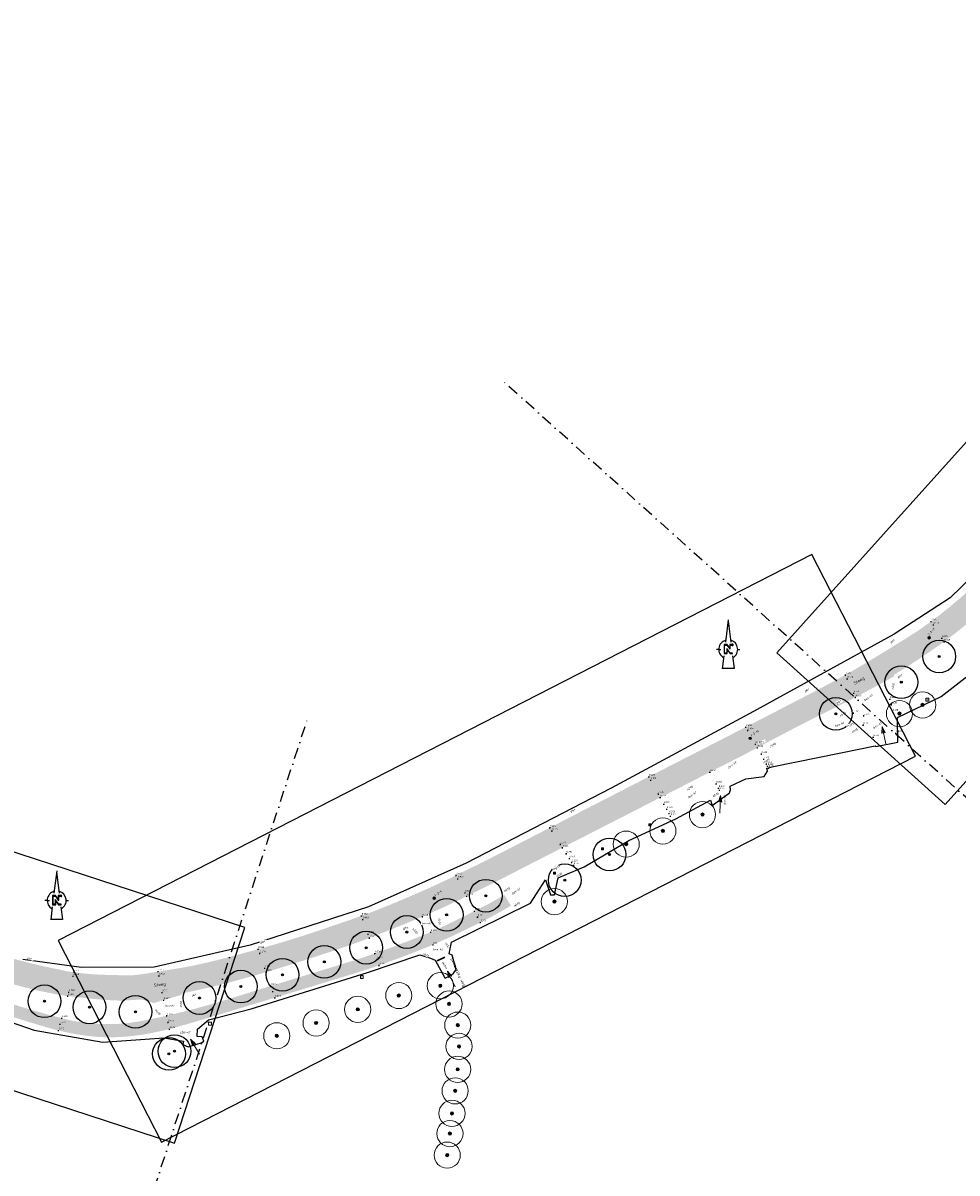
# Model space of a CAD drawing. Header units: metres. Extents: x 157686 to 160831, y 403691 to 406312.
# Tile 11 of 29: x 159147 to 159361, y 404289 to 404552. Entities that reach past the tile are written whole.
import ezdxf
from ezdxf.enums import TextEntityAlignment as Align

# ---------------------------------------------------------------- set-up
doc = ezdxf.new("R2010")
doc.units = ezdxf.units.M
doc.linetypes.add('DASHDOT2', pattern=[12.7, 6.35, -3.175, 0, -3.175])
doc.layers.get('Defpoints').update_dxf_attribs({"color": 171})
for name, color, linetype, lineweight in [('B-WE-GR-BOOM-S', 90, 'Continuous', 25), ('B-WE-GR-BOOM-S (ingemeten)', 90, 'Continuous', 25), ('B-WE-IE-MEUBILAIR_WEGMEUBILAIR_VERKEERSBORD-S', 7, 'Continuous', 25), ('B-WE-MO-ONDERZOEK_BORING-S-200', 30, 'Continuous', 18), ('B-WE-OG-HOOGTEPUNT-S', 7, 'Continuous', 25), ('B-WE-OG-HOOGTEPUNT-T18', 10, 'Continuous', 18), ('B-WE-OG-TOPOGRAFIE-T35', 7, 'Continuous', 35), ('B-WE-OG-TOPOGRAFIE_INRIT-G', 10, 'Continuous', 18), ('B-WE-RI-GWA_RIOOLPUT-S-200', 30, 'Continuous', 18), ('B-WE-RI-HWA_KOLK_STRAATKOLK-S-200', 150, 'Continuous', 18), ('B-WE-VH-T25', 7, 'Continuous', 25), ('N-WE-VH-KANTVERHARDING-G', 7, 'Continuous', 30), ('X-XX-AL-BLADVERWIJZING_AS-G', 7, 'DASHDOT2', 25), ('X-XX-AL-ORIENTATIE-S', 7, 'Continuous', 25)]:
    doc.layers.add(name, color=color, linetype=linetype, lineweight=lineweight)
doc.layers.add('V-WE-VH-GESLOTENVERHARDING_ASFALT-A-200', color=7, linetype='Continuous', lineweight=18, true_color=0xcdcdcd)
doc.styles.add('NLCS-ISO', font='NLCS-ISO.TTF')
doc.styles.add('NLCS-ISO-M200-T25_CURSIEF', font='NLCS-ISO.TTF', dxfattribs={"oblique": 15, "height": 0.5})
doc.styles.add('NLCS-ISO-M200-T35', font='NLCS-ISO.TTF', dxfattribs={"height": 0.7})

# ---------------------------------------------------------------- blocks, each defined once
blk = doc.blocks.new('SGR-BOOM_GBKN-SO')
at = {"linetype": 'ByBlock', "lineweight": 18}
h = blk.add_hatch(color=0, dxfattribs=at)
h.dxf.hatch_style = 1
edge = h.paths.add_edge_path()
edge.add_arc((0, 0), 0.25, 0, 360)
at = {"color": 0, "linetype": 'ByBlock', "lineweight": 18}
for radius in [2, 0.25]:
    blk.add_circle((0, 0), radius, dxfattribs=at)
at = {"color": 0, "linetype": 'ByBlock', "lineweight": 18, "style": 'NLCS-ISO'}
blk.add_attdef('SOORT', (2.5, 0), '', height=1.5, dxfattribs=at)
blk = doc.blocks.new('SGR-BOOM_01')
at = {"ltscale": 0.1}
h = blk.add_hatch(color=256, dxfattribs=at)
edge = h.paths.add_edge_path()
edge.add_arc((0, 0), 0.15, 0, 360)
for radius in [2.5, 0.045]:
    blk.add_circle((0, 0), radius)
blk.add_circle((0, 0), 0.15, dxfattribs=at)
blk = doc.blocks.new('inrit')
at = {"linetype": 'Continuous'}
for p, q in [((0, 0), (4.06, 0)), ((4.06, 0), (2.53, 0.38)), ((2.53, 0.38), (2.97, 0)), ((4.06, 0), (2.53, -0.38)), ((2.53, -0.38), (2.97, 0))]:
    blk.add_line(p, q, dxfattribs=at)
blk = doc.blocks.new('SRI-PUT_INSPECTIEPUT_RIOOLPUT-SO')
at = {"color": 0, "linetype": 'ByBlock', "lineweight": 18}
blk.add_lwpolyline([(-1.12, -1.12), (1.12, -1.12), (1.12, 1.12), (-1.12, 1.12)], close=True, dxfattribs=at)
at = {"color": 0, "linetype": 'ByBlock', "lineweight": 18, "style": 'NLCS-ISO'}
blk.add_text('r', height=1.5, dxfattribs=at).set_placement((0, 0.28), align=Align.MIDDLE_CENTER)
blk = doc.blocks.new('B-SRI-KOLK_STRAAT_01-SO')
for p, q in [((-1.125, 0), (1.125, 2.25)), ((1.125, 0), (-1.125, 2.25))]:
    blk.add_line(p, q)
blk.add_lwpolyline([(-1.125, 0), (1.125, 0), (1.125, 2.25), (-1.125, 2.25)], close=True)
blk = doc.blocks.new('Noordpijl Advin')
blk.add_hatch(color=256).paths.add_polyline_path([(2.18, 2.74), (0.92, 2.74), (0.92, 0.69), (-0.59, 2.74), (-2.32, 2.74), (-2.32, -2.44), (-0.56, -2.44), (-0.56, -0.24), (1.04, -2.44), (2.54, -2.44), (2.54, -2.17), (1.18, -2.17), (-0.83, 0.59), (-0.83, -2.17), (-2.05, -2.17), (-2.05, 2.47), (-0.72, 2.47), (0.91, 0.24), (1.19, 0.24), (1.19, 2.47), (2.18, 2.47, 5.532946)])
for p, q in [((0.03, 16.93), (-1.54, 4.14)), ((-2.5, -3.65), (-3.41, -11.07))]:
    blk.add_line(p, q)
for points in [[(-0.05, 16.28), (1.46, 4.17)], [(-5.42, 0), (-6.7, 0)], [(-5.42, 0), (-4.14, 0)], [(5.42, 0), (6.7, 0)], [(2.44, -3.69), (3.34, -10.91), (-3.39, -10.91)]]:
    blk.add_lwpolyline(points)
blk.add_lwpolyline([(2.18, 2.74), (0.92, 2.74), (0.92, 0.69), (-0.59, 2.74), (-2.32, 2.74), (-2.32, -2.44), (-0.56, -2.44), (-0.56, -0.24), (1.04, -2.44), (2.54, -2.44), (2.54, -2.17), (1.18, -2.17), (-0.83, 0.59), (-0.83, -2.17), (-2.05, -2.17), (-2.05, 2.47), (-0.72, 2.47), (0.91, 0.24), (1.19, 0.24), (1.19, 2.47), (2.18, 2.47), (2.18, 2.47, 5.532946)], format="xyb", close=True)
for start, end in [(105.04578, 240.95914), (300.17705, 74.04174)]:
    blk.add_arc((0, 0), 5.42, start, end)
for points in [[(-0.05, 16.28), (0.03, 16.93), (1.46, 4.17), (1.63, 4.11)], [(2.42, -3.7), (2.57, -3.59), (3.34, -10.91), (3.52, -11.07)], [(-3.41, -11.07), (-3.39, -10.91), (3.52, -11.07), (3.34, -10.91)]]:
    blk.add_solid(points)
blk = doc.blocks.new('SIE-WEG_VERKEERSBORD-SO')
at = {"color": 0, "linetype": 'ByBlock', "lineweight": 18}
blk.add_lwpolyline([(-1.125, -1.125), (1.125, -1.125), (1.125, 1.125), (-1.125, 1.125)], close=True, dxfattribs=at)
at = {"color": 0, "linetype": 'ByBlock', "lineweight": 18, "style": 'NLCS-ISO'}
blk.add_text('vb', height=1.5, dxfattribs=at).set_placement((0, 0), align=Align.MIDDLE_CENTER)
blk = doc.blocks.new('SOG-HOOGTEPUNT-SO')
for p, q in [((-0.5, 0), (0.5, 0)), ((0, 0.5), (0, -0.5))]:
    blk.add_line(p, q)
blk = doc.blocks.new('SMO-BODEM_BORING_VERHARDING-SO')
h = blk.add_hatch(color=256)
edge = h.paths.add_edge_path()
edge.add_arc((0, 0), 1.5, 0, 360)
blk.add_circle((0, 0), 1.5)
at = {"style": 'NLCS-ISO'}
blk.add_attdef('NR', (1.7, 1.5), '', height=2.5, dxfattribs=at)

msp = doc.modelspace()

# ---------------------------------------------------------------- hatches: boundary and pattern name
at = {"layer": 'V-WE-VH-GESLOTENVERHARDING_ASFALT-A-200', "true_color": 0x7d7d7d}
h = msp.add_hatch(color=8, dxfattribs=at)
h.dxf.hatch_style = 1
h.paths.add_polyline_path([(159375.59, 404425.84), (159378.16, 404428.33), (159380.58, 404430.74), (159383.18, 404433.45), (159385.45, 404435.85), (159390.23, 404440.91), (159395.13, 404446.11), (159399.83, 404451.05), (159404.58, 404456.11), (159409.16, 404461.06), (159413.87, 404466.2), (159419.8, 404472.69), (159423.1, 404476.3), (159427.06, 404480.64), (159429.07, 404482.85), (159431.88, 404485.95), (159433.82, 404488.12), (159435.56, 404490.07), (159437.33, 404492.09), (159439.32, 404494.38), (159441.8, 404497.28), (159443.96, 404499.81), (159445.58, 404501.72), (159446.72, 404503.08), (159447.97, 404504.59), (159448.5, 404505.23), (159449.95, 404506.95), (159450.82, 404507.98), (159452.21, 404509.6), (159454.75, 404512.56), (159457.21, 404515.43), (159459.51, 404518.14), (159462.32, 404521.49), (159466.18, 404526.08), (159469.45, 404530), (159472.71, 404533.91), (159475.3, 404537.03), (159478.09, 404540.41), (159474.67, 404544.8), (159470.83, 404540.19), (159468.39, 404537.25), (159465.06, 404533.28), (159462.05, 404529.71), (159457.83, 404524.71), (159454.89, 404521.24), (159452.6, 404518.55), (159450.48, 404516.06), (159447.92, 404513.05), (159446.63, 404511.53), (159445.62, 404510.34), (159443.65, 404508.03), (159442.41, 404506.57), (159441.19, 404505.13), (159439.45, 404503.1), (159437.19, 404500.45), (159435.15, 404498.08), (159432.56, 404495.06), (159431.08, 404493.37), (159429.34, 404491.41), (159427.19, 404489.01), (159424.56, 404486.05), (159422.64, 404483.92), (159418.79, 404479.62), (159415.72, 404476.21), (159410.01, 404469.95), (159405.15, 404464.66), (159400.73, 404459.85), (159395.94, 404454.7), (159391.31, 404449.75), (159386.5, 404444.61), (159381.71, 404439.54), (159379.24, 404437.01), (159376.86, 404434.61), (159374.42, 404432.19), (159371.89, 404429.73), (159369.28, 404427.26), (159366.79, 404424.97), (159364.3, 404422.71), (159361.73, 404420.46), (159358.88, 404418.06), (159356.35, 404416.05), (159354.87, 404414.94), (159353.67, 404414.07), (159351.6, 404412.61), (159348.89, 404410.91), (159345.79, 404408.98), (159342.51, 404406.96), (159339.84, 404405.37), (159338.31, 404404.45), (159336.69, 404403.5), (159334.1, 404402.03), (159330.99, 404400.38), (159328.15, 404398.88), (159321.96, 404395.67), (159315.72, 404392.44), (159309.46, 404389.22), (159303.21, 404386.01), (159296.99, 404382.83), (159290.8, 404379.66), (159284.39, 404376.38), (159278.18, 404373.19), (159271.92, 404369.96), (159265.73, 404366.75), (159259.7, 404363.64), (159253.51, 404360.48), (159247.24, 404357.36), (159244.52, 404356.03), (159241.1, 404354.41), (159237.55, 404352.83), (159234.67, 404351.59), (159231.31, 404350.18), (159228.18, 404348.93), (159225.2, 404347.79), (159222.04, 404346.65), (159219.06, 404345.63), (159216, 404344.58), (159212.49, 404343.42), (159209.35, 404342.4), (159206.04, 404341.38), (159202.48, 404340.36), (159198.94, 404339.36), (159195.69, 404338.48), (159192.23, 404337.57), (159189.02, 404336.78), (159185.42, 404335.99), (159183.94, 404335.71), (159182.38, 404335.46), (159179.76, 404335.03), (159176.41, 404334.48), (159174.18, 404334.12), (159172.43, 404333.9), (159170.28, 404333.81), (159169.24, 404333.88), (159167.34, 404333.91), (159164.36, 404334.01), (159162.97, 404334.09), (159161.23, 404334.22), (159159.3, 404334.44), (159157.39, 404334.69), (159154.73, 404335.25), (159151.8, 404335.86), (159147.99, 404336.77), (159145.37, 404337.45), (159143.4, 404337.96), (159141.32, 404338.54), (159138.61, 404339.33), (159135.77, 404340.22), (159132.01, 404341.4), (159125.24, 404343.58), (159118.55, 404345.75), (159114.79, 404346.96), (159114.67, 404341.29), (159116.95, 404340.53), (159119.19, 404339.78), (159123.58, 404338.34), (159130.29, 404336.19), (159134.17, 404335.02), (159136.96, 404334.16), (159139.76, 404333.28), (159142.01, 404332.57), (159143.64, 404332.06), (159144.17, 404331.92), (159145.67, 404331.5), (159147.44, 404331.05), (159150.31, 404330.33), (159154.06, 404329.58), (159156.79, 404329.13), (159158.61, 404328.91), (159160.85, 404328.67), (159162.77, 404328.48), (159163.74, 404328.38), (159167.16, 404328.14), (159169.48, 404328.05), (159170.43, 404328.1), (159173.15, 404328.28), (159173.83, 404328.32), (159174.67, 404328.16), (159175.48, 404327.93), (159176.13, 404327.72), (159176.73, 404327.49), (159183.11, 404329.38), (159183.4, 404329.76), (159185.99, 404330.28), (159187.1, 404330.54), (159190.6, 404331.34), (159194.52, 404332.34), (159197.35, 404333.11), (159200.63, 404334.03), (159204.1, 404335.06), (159207.68, 404336.16), (159210.79, 404337.15), (159214.49, 404338.35), (159217.46, 404339.32), (159221.32, 404340.63), (159223.94, 404341.56), (159227.33, 404342.85), (159230.37, 404344.05), (159233.39, 404345.26), (159235.17, 404346), (159236.78, 404346.65), (159239.72, 404347.9), (159241.76, 404348.81), (159243.28, 404349.49), (159246.75, 404351.14), (159249.56, 404352.52), (159255.83, 404355.63), (159262.03, 404358.82), (159268.28, 404362.02), (159274.49, 404365.2), (159280.67, 404368.36), (159286.88, 404371.54), (159293.19, 404374.77), (159299.42, 404377.96), (159305.64, 404381.13), (159311.9, 404384.32), (159318.05, 404387.6), (159320.01, 404388.62), (159324.27, 404390.86), (159330.52, 404394), (159335.22, 404396.37), (159336.74, 404397.13), (159339.47, 404398.57), (159342.83, 404400.4), (159346.39, 404402.35), (159346.24, 404402.61), (159347.21, 404403.22), (159348.73, 404404.15), (159351.83, 404406.15), (159354.54, 404407.99), (159356.8, 404409.54), (159358.2, 404410.55), (159359.92, 404411.85), (159362.32, 404413.77), (159363.7, 404414.92), (159365.39, 404416.35), (159367.89, 404418.58), (159370.59, 404421.02), (159372.97, 404423.3)])
at = {"layer": 'V-WE-VH-GESLOTENVERHARDING_ASFALT-A-200'}
h = msp.add_hatch(color=256, dxfattribs=at)
h.dxf.hatch_style = 1
h.paths.add_polyline_path([(159239.69, 404340.43), (159241.19, 404341.06), (159243.25, 404341.98), (159244.44, 404342.52), (159246.04, 404343.26), (159247.58, 404344), (159249.35, 404344.86), (159252.5, 404346.42), (159254.75, 404347.61), (159256.79, 404348.75), (159257.77, 404349.33), (159258.57, 404349.83), (159257.89, 404350.93), (159257.53, 404351.52), (159257.05, 404352.3), (159256.24, 404351.78), (159255.07, 404351.1), (159253.56, 404350.28), (159251.23, 404349.07), (159248.06, 404347.49), (159244.91, 404345.92), (159243.18, 404345.1), (159241.73, 404344.42), (159241.02, 404344.1), (159238.57, 404343.08), (159237.34, 404342.59), (159235.23, 404341.76), (159234.14, 404341.35), (159231.99, 404340.53), (159228.76, 404339.34), (159227.25, 404338.8), (159225.24, 404338.12), (159222.6, 404337.26), (159218.41, 404335.96), (159211.7, 404333.91), (159205.07, 404331.87), (159198.35, 404329.79), (159191.66, 404327.74), (159188.22, 404326.75), (159186.32, 404326.23), (159184.84, 404325.85), (159182.9, 404325.37), (159181.12, 404324.92), (159179.51, 404324.56), (159177.73, 404324.15), (159175.1, 404323.61), (159172.76, 404323.19), (159170.58, 404322.88), (159167.98, 404322.69), (159165.72, 404322.69), (159164.34, 404322.73), (159163.16, 404322.8), (159160.89, 404323.04), (159158.61, 404323.35), (159157.36, 404323.63), (159156.24, 404323.9), (159153.1, 404324.71), (159149.1, 404325.84), (159145.74, 404326.84), (159142.32, 404327.93), (159138.63, 404329.14), (159135.64, 404330.12), (159132.74, 404331.08), (159129, 404332.33), (159122.39, 404334.51), (159116.33, 404336.51), (159115.69, 404336.72), (159114.59, 404337.08), (159114.53, 404334.09), (159114.88, 404333.97), (159121.52, 404331.78), (159128.12, 404329.64), (159131.94, 404328.4), (159134.81, 404327.46), (159137.79, 404326.49), (159141.46, 404325.3), (159145.31, 404324.07), (159148.36, 404323.1), (159150.7, 404322.41), (159153.18, 404321.68), (159154.67, 404321.28), (159155.94, 404320.99), (159157.59, 404320.64), (159159.28, 404320.32), (159161.02, 404320.06), (159162.86, 404319.85), (159164.67, 404319.7), (159166.43, 404319.66), (159168.71, 404319.7), (159170.67, 404319.84), (159172.71, 404320.06), (159174.26, 404320.27), (159175.88, 404320.55), (159178.14, 404321.03), (159179.95, 404321.43), (159181.26, 404321.79), (159182.38, 404322.1), (159184.22, 404322.62), (159185.58, 404323.01), (159192.41, 404325.06), (159199.17, 404327.11), (159205.9, 404329.15), (159212.46, 404331.14), (159219.19, 404333.2), (159223.52, 404334.53), (159226.21, 404335.41), (159227.97, 404336.01), (159229.83, 404336.66), (159233.15, 404337.87), (159235.28, 404338.66), (159236.7, 404339.21), (159237.69, 404339.61)])

# ---------------------------------------------------------------- linework, layer by layer
at = {"layer": 'Defpoints'}
for points in [[(159383.14, 404443.58), (159359.22, 404420.32), (159346.33, 404411.97), (159314.16, 404394.28), (159281.52, 404376.73), (159248.34, 404359.53), (159225.97, 404349.52), (159198.85, 404340.75), (159176.86, 404335.73), (159160.24, 404335.64), (159146.78, 404337.51)], [(159117.18, 404332.47), (159149.36, 404321.32), (159165.09, 404318.51), (159179.05, 404319.57), (159183.55, 404318.8), (159183.47, 404317.98), (159184.62, 404317.47), (159187.6, 404318.38), (159188.26, 404318.78), (159187.88, 404319.77), (159186.74, 404319.88), (159186.78, 404321.53), (159189.35, 404323.65), (159199.07, 404326.16), (159225.7, 404334.51), (159237.73, 404338.54), (159240.18, 404337.75), (159241.22, 404337.36), (159243.43, 404333.27), (159243.66, 404333.27), (159245.38, 404334.17), (159246.07, 404335.15), (159245.13, 404338.47), (159244.41, 404338.81), (159244.98, 404341.42), (159263.03, 404350.36), (159266.47, 404355.76), (159267.67, 404352.26), (159268.59, 404352.28), (159269.41, 404356.18), (159275.39, 404358.68), (159285.58, 404364.74), (159296.37, 404369.73), (159304.33, 404373.97), (159304.66, 404372.74), (159308.62, 404375.65), (159308.84, 404376.36), (159308.79, 404377.17), (159312.38, 404378.88), (159316.62, 404379.38), (159317.38, 404380.6), (159317.17, 404381.28), (159318.75, 404381.66), (159334.15, 404384.81), (159342, 404386.43), (159342.19, 404386.27), (159347.19, 404387.24), (159347.12, 404392.9), (159357.09, 404397.73), (159366.06, 404404.67)]]:
    msp.add_lwpolyline(points, dxfattribs=at)
at = {"layer": 'N-WE-VH-KANTVERHARDING-G'}
msp.add_lwpolyline([(159243.48, 404338.04), (159241.69, 404337.15)], dxfattribs=at)
at = {"layer": 'X-XX-AL-BLADVERWIJZING_AS-G', "ltscale": 0.4, "extrusion": (2.66404e-05, -0.001837, 0.999998), "elevation": -730.1}
msp.add_lwpolyline([(159371.74, 404365.93), (159256.65, 404469.4)], dxfattribs=at)
at = {"layer": 'X-XX-AL-BLADVERWIJZING_AS-G', "ltscale": 0.4, "extrusion": (0.000163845, -0.00235, 0.999997), "elevation": -924.17}
msp.add_lwpolyline([(159170.46, 404264.29), (159212.23, 404392.3)], dxfattribs=at)

# ---------------------------------------------------------------- block references
at = {"layer": 'B-WE-GR-BOOM-S', "xscale": 1.5, "yscale": 1.5, "zscale": 1.5}
for p in [(159352.88, 404395.78), (159347.57, 404393.79), (159302.46, 404370.66), (159293.39, 404366.92), (159284.98, 404363.9), (159268.54, 404350.73), (159242.41, 404331.47), (159232.9, 404329.22), (159244.4, 404327.3), (159223.49, 404326.06), (159213.96, 404322.94), (159246.41, 404322.44), (159204.96, 404320.01), (159246.69, 404317.57), (159246.38, 404312.32), (159245.81, 404307.39), (159245.08, 404302.23), (159244.61, 404297.61), (159243.99, 404292.68)]:
    msp.add_blockref('SGR-BOOM_GBKN-SO', p, dxfattribs=at)
at = {"layer": 'B-WE-GR-BOOM-S (ingemeten)', "xscale": 1.5, "yscale": 1.5, "zscale": 1.5}
for p in [(159356.69, 404406.87, 8.71), (159348, 404400.98, 8.75), (159333.01, 404393.75, 8.77), (159281.16, 404361.51, 8.42), (159270.91, 404355.65, 8.24), (159252.84, 404352.08, 8.6), (159243.86, 404347.71, 8.72), (159234.75, 404343.77, 8.62), (159225.43, 404340.18, 8.63), (159215.85, 404336.94, 8.66), (159206.27, 404333.98, 8.64), (159196.73, 404331.27, 8.83), (159151.74, 404327.91, 8.78), (159162.05, 404326.53, 8.74), (159187.24, 404328.66, 8.82), (159172.58, 404325.49, 8.82), (159180.26, 404315.88, 7.94), (159181.53, 404316.48, 8.09)]:
    msp.add_blockref('SGR-BOOM_01', p, dxfattribs=at)
at = {"layer": 'B-WE-IE-MEUBILAIR_WEGMEUBILAIR_VERKEERSBORD-S', "xscale": 0.3, "yscale": 0.3, "zscale": 0.3}
msp.add_blockref('SIE-WEG_VERKEERSBORD-SO', (159353.95, 404396.97, 8.36), dxfattribs=at)
at = {"layer": 'B-WE-MO-ONDERZOEK_BORING-S-200'}
for p, xscale, yscale, zscale, rotation, values in [((159354.36, 404411.17), 0.2000000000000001, 0.2000000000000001, 0.2000000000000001, 49.1394025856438, {'NR': '2-2-11'}), ((159241.03, 404351.5), 0.2, 0.2, 0.2, 29.77121100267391, {'NR': '2-2-9'})]:
    msp.add_blockref('SMO-BODEM_BORING_VERHARDING-SO', p, dxfattribs=dict(at, xscale=xscale, yscale=yscale, zscale=zscale, rotation=rotation)).add_auto_attribs(values)
at = {"layer": 'B-WE-OG-HOOGTEPUNT-S', "xscale": 0.2, "yscale": 0.2, "zscale": 0.2}
for p in [(159354.78, 404414.87, 8.41), (159355.28, 404414.1, 8.47), (159357.26, 404411.06, 8.61), (159357.79, 404410.25, 8.63), (159335.17, 404402.63, 8.42), (159335.57, 404401.73, 8.48), (159337.04, 404398.45, 8.58), (159337.46, 404397.51, 8.58), (159345.33, 404397.11, 8.42), (159345.66, 404395.83, 8.41), (159336.99, 404393.93, 8.4), (159339.35, 404393.3, 8.4), (159345.98, 404394.21, 8.32), (159312.34, 404390.7, 8.45), (159312.77, 404389.94, 8.49), (159341.53, 404388.37, 8.3), (159346.71, 404389.32, 8.28), (159304.11, 404380.35, 8.44), (159290.14, 404379.32, 8.47), (159290.57, 404378.54, 8.5), (159305.56, 404377.72, 8.3), (159292.3, 404375.37, 8.49), (159292.75, 404374.55, 8.42), (159293.57, 404373.05, 8.32), (159294.21, 404371.89, 8.31), (159294.74, 404370.91, 8.24), (159295.08, 404370.3, 8.34), (159267.46, 404367.65, 8.47), (159267.92, 404366.91, 8.52), (159269.87, 404363.84, 8.52), (159270.35, 404363.08, 8.45), (159271.21, 404361.7, 8.32), (159271.92, 404360.59, 8.3), (159272.47, 404359.71, 8.24), (159272.89, 404359.05, 8.34), (159245.97, 404356.74, 8.47), (159246.37, 404355.95, 8.52), (159248.03, 404352.75, 8.57), (159248.43, 404351.97, 8.55), (159250.2, 404348.55, 8.36), (159224.33, 404347.48, 8.39), (159224.62, 404346.65, 8.46), (159250.89, 404347.21, 8.33), (159251.54, 404345.94, 8.29), (159225.82, 404343.26, 8.57), (159240.16, 404343.74, 8.34), (159226.13, 404342.4, 8.56), (159200.99, 404338.88, 8.5), (159227.39, 404338.85, 8.34), (159202.15, 404335.48, 8.58), (159227.86, 404337.52, 8.33), (159228.35, 404336.14, 8.34), (159158.25, 404333.67, 8.55), (159158.49, 404334.55, 8.47), (159177.71, 404334.7, 8.44), (159177.91, 404333.72, 8.54), (159202.46, 404334.57, 8.57), (159157.26, 404330, 8.72), (159178.65, 404329.92, 8.72), (159203.55, 404331.4, 8.4), (159203.99, 404330.11, 8.38), (159157.02, 404329.1, 8.75), (159204.47, 404328.71, 8.35), (159155.28, 404322.63, 8.43), (159155.66, 404324.05, 8.43), (159180, 404323.08, 8.46), (159154.9, 404321.23, 8.41), (159180.31, 404321.53, 8.44)]:
    msp.add_blockref('SOG-HOOGTEPUNT-SO', p, dxfattribs=at)
at = {"layer": 'B-WE-OG-TOPOGRAFIE_INRIT-G'}
for p, rotation in [((159344.42, 404386.84), 101.416186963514), ((159306.44, 404371.01), 88.4586874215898), ((159187.27, 404315.77), 120.5099511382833)]:
    msp.add_blockref('inrit', p, dxfattribs=dict(at, rotation=rotation))
at = {"layer": 'B-WE-RI-GWA_RIOOLPUT-S-200', "xscale": 0.3, "yscale": 0.3, "zscale": 0.3}
for p in [(159224.43, 404333.44), (159189.66, 404322.77)]:
    msp.add_blockref('SRI-PUT_INSPECTIEPUT_RIOOLPUT-SO', p, dxfattribs=at)
at = {"layer": 'B-WE-RI-HWA_KOLK_STRAATKOLK-S-200', "xscale": 0.2, "yscale": 0.2, "zscale": 0.2}
for p in [(159290.39, 404368.1), (159279.54, 404362.61), (159268.56, 404357.05)]:
    msp.add_blockref('B-SRI-KOLK_STRAAT_01-SO', p, dxfattribs=at)
at = {"layer": 'X-XX-AL-ORIENTATIE-S', "xscale": 0.4, "yscale": 0.4, "zscale": 0.4}
for p in [(159308.35, 404408.5), (159154.54, 404351)]:
    msp.add_blockref('Noordpijl Advin', p, dxfattribs=at)

# ---------------------------------------------------------------- texts
at = {"layer": 'B-WE-OG-HOOGTEPUNT-T18', "style": 'NLCS-ISO'}
for s, p in [('8.409', (159354.88, 404415.14, 8.41)), ('8.472', (159355.38, 404414.37, 8.47)), ('8.615', (159357.36, 404411.33, 8.61)), ('8.628', (159357.89, 404410.52, 8.63)), ('8.416', (159335.27, 404402.9, 8.42)), ('8.478', (159335.67, 404402, 8.48)), ('8.420', (159345.44, 404397.38, 8.42)), ('8.411', (159345.76, 404396.1, 8.41)), ('8.398', (159337.09, 404394.2, 8.4)), ('8.405', (159339.45, 404393.58, 8.4)), ('8.318', (159346.08, 404394.48, 8.32)), ('8.452', (159312.44, 404390.97, 8.45)), ('8.494', (159312.87, 404390.21, 8.49)), ('8.279', (159346.82, 404389.6, 8.28)), ('8.440', (159304.22, 404380.62, 8.44)), ('8.469', (159290.24, 404379.59, 8.47)), ('8.501', (159290.67, 404378.81, 8.5)), ('8.303', (159305.66, 404377.99, 8.3)), ('8.487', (159292.41, 404375.65, 8.49)), ('8.422', (159292.86, 404374.82, 8.42)), ('8.319', (159293.68, 404373.32, 8.32)), ('8.309', (159294.31, 404372.16, 8.31)), ('8.243', (159294.85, 404371.19, 8.24)), ('8.344', (159295.18, 404370.57, 8.34)), ('8.467', (159267.56, 404367.92, 8.47)), ('8.523', (159268.03, 404367.18, 8.52)), ('8.519', (159269.97, 404364.11, 8.52)), ('8.454', (159270.45, 404363.35, 8.45)), ('8.318', (159271.31, 404361.97, 8.32)), ('8.303', (159272.02, 404360.86, 8.3)), ('8.239', (159272.57, 404359.98, 8.24)), ('8.337', (159272.99, 404359.32, 8.34)), ('8.468', (159246.07, 404357.01, 8.47)), ('8.522', (159246.48, 404356.22, 8.52)), ('8.569', (159248.13, 404353.02, 8.57)), ('8.545', (159248.53, 404352.24, 8.55)), ('8.357', (159250.3, 404348.83, 8.36)), ('8.390', (159224.43, 404347.75, 8.39)), ('8.463', (159224.73, 404346.92, 8.46)), ('8.528', (159238.35, 404347.55, 8.53)), ('8.326', (159250.99, 404347.48, 8.33)), ('8.294', (159251.65, 404346.22, 8.29)), ('8.571', (159225.93, 404343.54, 8.57)), ('8.561', (159226.24, 404342.67, 8.56)), ('8.504', (159201.1, 404339.15, 8.5)), ('8.338', (159227.49, 404339.12, 8.34)), ('8.332', (159227.97, 404337.79, 8.33)), ('8.442', (159177.82, 404334.97, 8.44)), ('8.581', (159202.26, 404335.75, 8.58)), ('8.338', (159228.46, 404336.42, 8.34)), ('8.548', (159158.35, 404333.94, 8.55)), ('8.471', (159158.59, 404334.82, 8.47)), ('8.542', (159178.01, 404333.99, 8.54)), ('8.574', (159202.57, 404334.85, 8.57)), ('8.723', (159157.37, 404330.27, 8.72)), ('8.719', (159178.76, 404330.19, 8.72)), ('8.396', (159203.65, 404331.67, 8.4)), ('8.378', (159204.09, 404330.38, 8.38)), ('8.748', (159157.12, 404329.37, 8.75)), ('8.349', (159204.57, 404328.98, 8.35)), ('8.466', (159179.81, 404324.87, 8.47)), ('8.427', (159155.38, 404322.9, 8.43)), ('8.432', (159155.76, 404324.32, 8.43)), ('8.459', (159180.1, 404323.35, 8.46)), ('8.413', (159155, 404321.5, 8.41))]:
    msp.add_text(s, height=0.36, rotation=359.8908, dxfattribs=at).set_placement(p)
at = {"layer": 'B-WE-OG-TOPOGRAFIE-T35', "style": 'NLCS-ISO-M200-T35'}
for rotation, p in [(30.397, (159338.37, 404401.27)), (7.7859, (159178.18, 404331.65))]:
    msp.add_text('Steeg', height=0.7, rotation=rotation, dxfattribs=at).set_placement(p, align=Align.MIDDLE)

# ---------------------------------------------------------------- next in the draw order: texts
at = {"layer": 'B-WE-VH-T25', "char_height": 0.5, "width": 1.4559, "attachment_point": 1, "style": 'NLCS-ISO-M200-T25_CURSIEF', "bg_fill": 3, "box_fill_scale": 1.2, "bg_fill_color": 256, "bg_fill_transparency": 0}
for s, insert, rotation in [('gbt', (159345.35, 404410.36, -8.58), 30.3853), ('gbt', (159325.75, 404399.17, -0.02), 21.802), ('ob10', (159345.64, 404399.35), 74.1829), ('gbt', (159333, 404396.45), 21.802), ('bss-kf', (159339.36, 404397.02), 34.5618), ('bss-kf', (159332.71, 404391.14), 20.938), ('bss-kf', (159341.42, 404390.64), 34.5618), ('gbt', (159315.31, 404387.25), 21.802), ('ob10', (159317.75, 404386.44), 27.6308), ('bss-kf', (159308.16, 404381.57), 34.5618), ('mgt5', (159316.23, 404382.74), 31.7673), ('bss-kf', (159298.96, 404374.73), 34.5618), ('ob10', (159304.65, 404375.05), 27.6308), ('gbt', (159272.08, 404371.57), 21.802), ('mgt5', (159268.12, 404358.32), 31.7673), ('bss-kf', (159258.64, 404352.69), 34.5618), ('ob10', (159259.07, 404349.97), 27.6308), ('ob10', (159241.9, 404345.36), 88.2878), ('gbt', (159233.81, 404344.86), 9.3498), ('gbt', (159201.1, 404341.67), 9.3498), ('gbt', (159147.8, 404338.15), 344.0757), ('beton', (159243.17, 404337.12), 298.7792), ('ob10', (159182.78, 404326.4), 90.0046), ('gbt', (159185.37, 404329.49), 9.3498)]:
    msp.add_mtext(s, dxfattribs=dict(at, insert=insert, rotation=rotation))
for s, insert in [('bss-kf', (159238.1, 404346)), ('bss-kf', (159240.72, 404340.04)), ('bss-kf', (159179.24, 404327.16)), ('sbs-wf', (159182.75, 404321.07))]:
    msp.add_mtext(s, dxfattribs=dict(at, insert=insert))

# ---------------------------------------------------------------- next in the draw order: block references
at = {"layer": 'B-WE-MO-ONDERZOEK_BORING-S-200', "xscale": 0.2, "yscale": 0.2, "zscale": 0.2, "rotation": 29.77121100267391}
msp.add_blockref('SMO-BODEM_BORING_VERHARDING-SO', (159313.4, 404388.13), dxfattribs=at).add_auto_attribs({'NR': '2-2-10'})
at = {"layer": 'B-WE-OG-HOOGTEPUNT-S', "xscale": 0.2, "yscale": 0.2, "zscale": 0.2}
for p in [(159314.52, 404386.79, 8.48), (159314.97, 404385.96, 8.42), (159315.89, 404384.52, 8.33), (159316.44, 404383.33, 8.3), (159317.04, 404382.24, 8.25), (159317.32, 404381.76, 8.24), (159317.56, 404381.32, 8.28), (159306.1, 404376.72, 8.24), (159238.25, 404347.28, 8.53), (159240.69, 404340.85, 8.31), (159200.66, 404339.85, 8.45), (159179, 404328.16, 8.69)]:
    msp.add_blockref('SOG-HOOGTEPUNT-SO', p, dxfattribs=at)
at = {"layer": 'B-WE-OG-TOPOGRAFIE_INRIT-G', "rotation": 116.4700863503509}
msp.add_blockref('inrit', (159245.83, 404331.2, 8.34), dxfattribs=at)

# ---------------------------------------------------------------- next in the draw order: texts
at = {"layer": 'B-WE-OG-HOOGTEPUNT-T18', "style": 'NLCS-ISO'}
for s, p in [('8.581', (159337.14, 404398.72, 8.58)), ('8.578', (159337.56, 404397.78, 8.58)), ('8.303', (159341.64, 404388.64, 8.3)), ('8.481', (159314.62, 404387.06, 8.48)), ('8.422', (159315.08, 404386.23, 8.42)), ('8.329', (159315.99, 404384.79, 8.33)), ('8.301', (159316.54, 404383.6, 8.3)), ('8.251', (159317.15, 404382.51, 8.25)), ('8.238', (159317.42, 404382.03, 8.24)), ('8.276', (159317.66, 404381.59, 8.28)), ('8.243', (159306.2, 404376.99, 8.24)), ('8.258', (159306.41, 404376.49, 8.26)), ('8.343', (159240.26, 404344.01, 8.34)), ('8.311', (159240.79, 404341.12, 8.31)), ('8.453', (159200.76, 404340.12, 8.45)), ('8.687', (159179.1, 404328.44, 8.69)), ('8.438', (159180.41, 404321.8, 8.44))]:
    msp.add_text(s, height=0.36, rotation=359.8908, dxfattribs=at).set_placement(p)
at = {"layer": 'B-WE-OG-TOPOGRAFIE-T35', "style": 'NLCS-ISO-M200-T35'}
msp.add_text('Ben Peterspad', height=0.7, rotation=115.0274, dxfattribs=at).set_placement((159246.46, 404334.49), align=Align.MIDDLE)
at = {"layer": 'B-WE-VH-T25', "char_height": 0.5, "width": 1.4559, "attachment_point": 1, "style": 'NLCS-ISO-M200-T25_CURSIEF', "bg_fill": 3, "box_fill_scale": 1.2, "bg_fill_color": 256, "bg_fill_transparency": 0}
for s, insert, rotation in [('gbt', (159347, 404402.29), 30.3853), ('ob10', (159333.79, 404393.47), 27.6308), ('mgt5', (159335.45, 404391.16), 20.4774), ('ob10', (159298.75, 404376.62), 27.6308), ('bss-kf', (159307.32, 404372.9), 90.8586), ('ob10', (159268.8, 404356.72), 27.6308), ('ob10', (159256.85, 404353.35), 27.6308), ('ob10', (159236.39, 404344.79), 307.7505), ('ob10', (159243.86, 404341.6), 298.7792), ('ob10', (159238.47, 404339.12), 334.3039), ('ob10', (159177.42, 404326.22), 307.7505)]:
    msp.add_mtext(s, dxfattribs=dict(at, insert=insert, rotation=rotation))

# ---------------------------------------------------------------- next in the draw order: linework, layer by layer
at = {"layer": 'Defpoints'}
msp.add_lwpolyline([(158997.15, 404355.62), (159181.56, 404295.45), (159197.66, 404344.8), (159013.25, 404404.98)], close=True, dxfattribs=at)

# ---------------------------------------------------------------- next in the draw order: block references
at = {"layer": 'B-WE-OG-HOOGTEPUNT-S', "xscale": 0.2, "yscale": 0.2, "zscale": 0.2}
for p in [(159306.31, 404376.22, 8.26), (159179.7, 404324.6, 8.47)]:
    msp.add_blockref('SOG-HOOGTEPUNT-SO', p, dxfattribs=at)

# ---------------------------------------------------------------- next in the draw order: texts
at = {"layer": 'B-WE-VH-T25', "insert": (159336.47, 404389.73), "char_height": 0.5, "width": 1.4559, "attachment_point": 1, "rotation": 27.6308, "style": 'NLCS-ISO-M200-T25_CURSIEF', "bg_fill": 3, "box_fill_scale": 1.2, "bg_fill_color": 256, "bg_fill_transparency": 0}
msp.add_mtext('ob10', dxfattribs=at)

# ---------------------------------------------------------------- next in the draw order: linework, layer by layer
at = {"layer": 'Defpoints'}
for points in [[(159358.07, 404372.99), (159487.76, 404517.24), (159449.16, 404551.95), (159319.47, 404407.7)], [(159178.57, 404295.61), (159351.21, 404384.05), (159327.54, 404430.26), (159154.9, 404341.82)]]:
    msp.add_lwpolyline(points, close=True, dxfattribs=at)

# ---------------------------------------------------------------- next in the draw order: block references
at = {"layer": 'B-WE-OG-HOOGTEPUNT-S', "xscale": 0.2, "yscale": 0.2, "zscale": 0.2}
msp.add_blockref('SOG-HOOGTEPUNT-SO', (159339.23, 404391.17, 8.32), dxfattribs=at)

# ---------------------------------------------------------------- next in the draw order: texts
at = {"layer": 'B-WE-OG-HOOGTEPUNT-T18', "style": 'NLCS-ISO'}
msp.add_text('8.323', height=0.36, rotation=359.8908, dxfattribs=at).set_placement((159339.34, 404391.45, 8.32))

doc.saveas('drawing.dxf')
